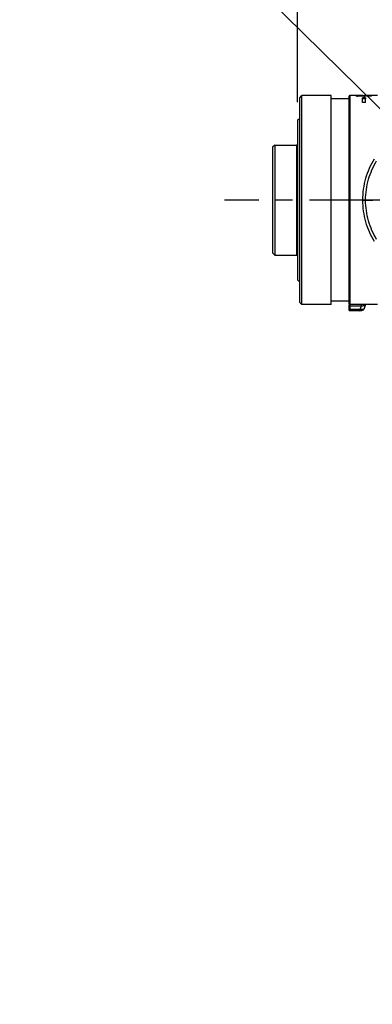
# Model space of a CAD drawing. Header units: millimetres. Extents: x 5828 to 6704, y 123 to 421.
# Tile 256 of 256: x 6517 to 6525, y 349 to 371. Entities that reach past the tile are written whole.
import ezdxf
from ezdxf import colors
from ezdxf.entities.mleader import LeaderData, LeaderLine
from ezdxf.math import Vec2, Vec3

# ---------------------------------------------------------------- set-up
doc = ezdxf.new("R2010")
doc.units = ezdxf.units.MM
doc.linetypes.add('CENTER', pattern=[0.6, 0.375, -0.075, 0.075, -0.075])
for name, color, linetype in [('中心线', 7, 'Continuous'), ('外形图', 7, 'Continuous'), ('多重引线', 7, 'Continuous'), ('尺寸标注', 7, 'Continuous'), ('运动范围', 7, 'Continuous')]:
    doc.layers.add(name, color=color, linetype=linetype)
doc.styles.get("Standard").update_dxf_attribs({"font": 'msyh.ttc'})
doc.styles.add('微软雅黑', font='msyh.ttc', dxfattribs={"height": 1.5})
doc.dimstyles.new('尺寸标注_1_20比例', dxfattribs={"dimtxt": 1.5, "dimasz": 1.25, "dimexe": 0.5, "dimexo": 0.4, "dimgap": 0.5, "dimtad": 1, "dimdec": 1, "dimlfac": 20, "dimdsep": 46, "dimtxsty": '微软雅黑', "dimcen": 0.09, "dimadec": 0, "dimazin": 0, "dimtp": 0.01, "dimtm": 0.01, "dimtfac": 1, "dimtdec": 1, "dimtofl": 0, "dimtmove": 0, "dimatfit": 3, "dimfxl": 1, "dimtolj": 1, "dimarcsym": 0})

# ---------------------------------------------------------------- blocks, each defined once
blk = doc.blocks.new('*D1134')
at = {"layer": 'Defpoints', "color": 0}
for p in [(6527.048, 400.223), (6527.048, 370.476), (6523.146, 368.63)]:
    blk.add_point(p, dxfattribs=at)
at = {"layer": '尺寸标注', "color": 0, "lineweight": -2}
for p, q in [((6523.146, 369.03), (6523.146, 400.723)), ((6527.048, 370.876), (6527.048, 400.723)), ((6524.396, 400.223), (6525.798, 400.223))]:
    blk.add_line(p, q, dxfattribs=at)
at = {"layer": '尺寸标注', "color": 0}
for points in [[(6524.396, 400.431), (6524.396, 400.015), (6523.146, 400.223)], [(6525.798, 400.015), (6525.798, 400.431), (6527.048, 400.223)]]:
    blk.add_solid(points, dxfattribs=at)
at = {"layer": '尺寸标注', "color": 0, "insert": (6525.096, 401.495), "char_height": 1.5, "attachment_point": 5, "style": '微软雅黑'}
blk.add_mtext('\\A1;\\A1;{\\fAlibaba PuHuiTi 3.0 55 Regular|b0|i0|c134|p18;78}', dxfattribs=at)
blk = doc.blocks.new('*D1144')
at = {"layer": 'Defpoints', "color": 0}
for p in [(6557.796, 395.67), (6487.648, 286.241), (6537.997, 286.241)]:
    blk.add_point(p, dxfattribs=at)
at = {"layer": '尺寸标注', "color": 0, "lineweight": -2}
for p, q in [((6557.396, 395.67), (6487.148, 395.67)), ((6487.648, 394.42), (6487.648, 287.491)), ((6537.597, 286.241), (6487.148, 286.241))]:
    blk.add_line(p, q, dxfattribs=at)
at = {"layer": '尺寸标注', "color": 0}
for points in [[(6487.856, 394.42), (6487.439, 394.42), (6487.648, 395.67)], [(6487.439, 287.491), (6487.856, 287.491), (6487.648, 286.241)]]:
    blk.add_solid(points, dxfattribs=at)
at = {"layer": '尺寸标注', "color": 0, "insert": (6486.376, 340.956), "char_height": 1.5, "attachment_point": 5, "rotation": 90, "style": '微软雅黑'}
blk.add_mtext('\\A1;\\A1;{\\fAlibaba PuHuiTi 3.0 55 Regular|b0|i0|c134|p18;2188.6}', dxfattribs=at)

msp = doc.modelspace()

# ---------------------------------------------------------------- linework, layer by layer
at = {"layer": '中心线', "linetype": 'CENTER', "ltscale": 5}
msp.add_line((6564.2883, 366.8553), (6521.5298, 366.8553), dxfattribs=at)
at = {"layer": '外形图', "linetype": 'ByBlock'}
for p, q in [((6523.1962, 369.1303), (6523.2462, 369.1803)), ((6523.1962, 364.5803), (6523.1962, 369.1303)), ((6523.2462, 364.5303), (6523.2462, 369.1803)), ((6523.8962, 369.1803), (6523.2462, 369.1803)), ((6523.8962, 364.5303), (6523.8962, 369.1803)), ((6524.2962, 364.5378), (6524.2962, 369.1727)), ((6524.3212, 364.3967), (6524.3212, 369.1803)), ((6524.4782, 369.1803), (6524.3212, 369.1803)), ((6524.4782, 369.1795), (6524.4788, 369.1682)), ((6524.4927, 369.1752), (6524.4919, 369.166)), ((6524.5115, 369.1728), (6524.5111, 369.1651)), ((6524.5524, 369.1801), (6524.5555, 369.1801)), ((6524.5555, 369.1801), (6524.5994, 369.1801)), ((6524.5585, 369.1717), (6524.5585, 369.164)), ((6524.5585, 369.1717), (6524.5609, 369.1717)), ((6524.5892, 369.0287), (6524.5892, 369.1311)), ((6524.6592, 369.1311), (6524.5892, 369.1311)), ((6524.5892, 369.1311), (6524.5914, 369.1061)), ((6524.5994, 369.1801), (6524.5994, 369.1772)), ((6524.5994, 369.1801), (6524.6175, 369.1801)), ((6524.6014, 369.1728), (6524.6018, 369.1647)), ((6524.6175, 369.1801), (6524.6314, 369.1801)), ((6524.6175, 369.1751), (6524.6183, 369.1654)), ((6524.6314, 369.1801), (6524.6618, 369.1801)), ((6524.6424, 369.1779), (6524.6379, 369.1779)), ((6524.6592, 369.1311), (6524.657, 369.1061)), ((6524.6592, 369.0287), (6524.6592, 369.1311)), ((6524.6618, 369.1801), (6524.6903, 369.18)), ((6524.6903, 369.18), (6524.6903, 369.1777)), ((6524.7057, 369.1648), (6524.7057, 369.1722)), ((6524.7349, 369.1731), (6524.7354, 369.1654)), ((6524.7437, 369.1749), (6524.7445, 369.1659)), ((6524.7532, 369.1795), (6524.7525, 369.1669)), ((6524.9274, 369.1803), (6524.7532, 369.1803)), ((6524.7887, 369.178), (6524.7881, 369.1701)), ((6524.2962, 369.1053), (6523.8962, 369.1053)), ((6524.6592, 369.0287), (6524.5892, 369.0287)), ((6524.5914, 369.0287), (6524.5914, 369.1061)), ((6524.657, 369.1061), (6524.5914, 369.1061)), ((6524.657, 369.0287), (6524.657, 369.1061)), ((6523.1462, 368.6303), (6523.1962, 368.6803)), ((6523.1462, 368.6303), (6523.1462, 365.0803)), ((6522.6462, 368.0803), (6522.5962, 368.0303)), ((6522.5962, 368.0303), (6522.5962, 365.6803)), ((6522.6462, 368.0803), (6522.6462, 365.6303)), ((6522.6462, 368.0803), (6523.1312, 368.0803)), ((6523.1312, 365.6303), (6523.1312, 368.0803)), ((6524.5984, 366.8553), (6524.6606, 366.8552)), ((6524.6606, 366.8553), (6524.8177, 366.8553)), ((6522.6462, 365.6303), (6522.5962, 365.6803)), ((6522.6462, 365.6303), (6523.1312, 365.6303)), ((6523.1462, 365.0803), (6523.1962, 365.0303)), ((6523.1962, 364.5803), (6523.2462, 364.5303)), ((6523.8962, 364.5303), (6523.2462, 364.5303)), ((6524.2962, 364.6053), (6523.8962, 364.6053)), ((6524.2962, 364.4034), (6524.2962, 364.5277)), ((6524.9274, 364.5303), (6524.3212, 364.5303)), ((6524.561, 364.5303), (6524.561, 364.5005)), ((6524.561, 364.5005), (6524.3212, 364.5005)), ((6524.5355, 364.421), (6524.3212, 364.421)), ((6524.5355, 364.3967), (6524.3212, 364.3967)), ((6524.561, 364.5005), (6524.5355, 364.421)), ((6524.5355, 364.3967), (6524.5355, 364.421)), ((6524.6522, 364.5089), (6524.6309, 364.4428))]:
    msp.add_line(p, q, dxfattribs=at)
for points in [[(6524.6522, 364.5089), (6524.6554, 364.5174), (6524.6632, 364.5303)], [(6524.5355, 364.3967), (6524.5493, 364.3971), (6524.5741, 364.4001), (6524.5944, 364.4059), (6524.6106, 364.4148), (6524.6241, 364.4287), (6524.631, 364.4428)]]:
    msp.add_lwpolyline(points, dxfattribs=at)
for centre, radius, start, end in [((6524.3212, 369.1294), 0.05, 90, 120), ((6524.5001, 367.9905), 1.1893, 91.05498, 91.51163), ((6524.5334, 369.8076), 0.643, 264.34346, 266.27504), ((6524.5159, 367.1326), 2.0473, 90.67069, 91.05572), ((6524.5342, 365.5814), 3.5986, 90.37642, 90.67264), ((6524.563, 361.1911), 7.989, 90.07562, 90.37569), ((6524.558, 370.3313), 1.1596, 269.1477, 270.02333), ((6524.5593, 370.2411), 1.0693, 270.08438, 270.83119), ((6524.5828, 369.8358), 0.6714, 273.04053, 274.47327), ((6523.7975, 369.4106), 0.872, 343.74358, 344.52519), ((6524.5922, 369.7122), 0.5474, 274.49994, 275.25476), ((6524.612, 368.362), 0.8163, 87.79741, 88.17828), ((6524.6652, 361.2459), 7.9341, 89.63293, 89.81828), ((6524.6903, 365.1367), 4.0433, 89.36498, 89.63601), ((6524.7136, 367.1861), 1.9938, 88.86303, 89.38187), ((6523.1312, 368.0953), 0.015, 270, 0), ((6523.1312, 365.6153), 0.015, 0, 90), ((6524.3212, 364.5811), 0.05, 240, 270)]:
    msp.add_arc(centre, radius, start, end, dxfattribs=at)
for points, knots in [([(6524.4351, 369.1753), (6524.4351, 369.176), (6524.4385, 369.1774), (6524.4487, 369.1786), (6524.4601, 369.1791), (6524.4688, 369.1793)], [0, 0, 0, 0, 0.0669936, 0.2415576, 1, 1, 1, 1]), ([(6524.47, 369.1678), (6524.4648, 369.1683), (6524.4561, 369.1692), (6524.4446, 369.1712), (6524.4387, 369.1727), (6524.4351, 369.1744), (6524.4351, 369.1753)], [0, 0, 0, 0, 0.4323833, 0.7438511, 0.9273514, 1, 1, 1, 1]), ([(6524.5609, 369.164), (6524.5548, 369.164), (6524.5317, 369.1641), (6524.5086, 369.1649), (6524.4916, 369.166)], [0, 0, 0, 0, 0.2639154, 1, 1, 1, 1]), ([(6524.5107, 369.1772), (6524.5062, 369.1771), (6524.4999, 369.1769), (6524.4949, 369.1761), (6524.4927, 369.1757), (6524.4927, 369.1752)], [0, 0, 0, 0, 0.7388468, 0.9299676, 1, 1, 1, 1]), ([(6524.4927, 369.1752), (6524.4927, 369.1747), (6524.4952, 369.1744), (6524.5005, 369.1733), (6524.5069, 369.1731), (6524.5115, 369.1728)], [0, 0, 0, 0, 0.0796234, 0.2861868, 1, 1, 1, 1]), ([(6524.5556, 369.1779), (6524.5516, 369.1779), (6524.5366, 369.1778), (6524.5216, 369.1776), (6524.5107, 369.1772)], [0, 0, 0, 0, 0.2668188, 1, 1, 1, 1]), ([(6524.6005, 369.1772), (6524.5971, 369.1773), (6524.5821, 369.1778), (6524.5672, 369.1779), (6524.5556, 369.1779)], [0, 0, 0, 0, 0.2236546, 1, 1, 1, 1]), ([(6524.5748, 369.1718), (6524.5772, 369.1719), (6524.586, 369.172), (6524.5949, 369.1724), (6524.6014, 369.1728)], [0, 0, 0, 0, 0.2692764, 1, 1, 1, 1]), ([(6524.6175, 369.1751), (6524.6175, 369.1756), (6524.6153, 369.176), (6524.6104, 369.1768), (6524.6046, 369.177), (6524.6005, 369.1772)], [0, 0, 0, 0, 0.0773444, 0.2768128, 1, 1, 1, 1]), ([(6524.6014, 369.1728), (6524.6054, 369.173), (6524.6091, 369.1742), (6524.6175, 369.1737), (6524.6175, 369.1751)], [0, 0, 0, 0, 0.744554, 1, 1, 1, 1]), ([(6524.6738, 369.1735), (6524.6738, 369.1727), (6524.6705, 369.1712), (6524.6609, 369.169), (6524.6503, 369.1678), (6524.6423, 369.1671)], [0, 0, 0, 0, 0.0748125, 0.2610926, 1, 1, 1, 1]), ([(6524.6434, 369.1778), (6524.6511, 369.1775), (6524.6614, 369.1768), (6524.6707, 369.1756), (6524.6738, 369.1742), (6524.6738, 369.1735)], [0, 0, 0, 0, 0.7480668, 0.9293425, 1, 1, 1, 1]), ([(6524.7159, 369.1772), (6524.712, 369.1773), (6524.6957, 369.1777), (6524.6794, 369.1778), (6524.6669, 369.1779)], [0, 0, 0, 0, 0.2390985, 1, 1, 1, 1]), ([(6524.7449, 369.1658), (6524.7352, 369.1653), (6524.7222, 369.165), (6524.7091, 369.1648), (6524.7057, 369.1648)], [0, 0, 0, 0, 0.737186, 1, 1, 1, 1]), ([(6524.7437, 369.1749), (6524.7437, 369.1761), (6524.7368, 369.1755), (6524.7338, 369.1765), (6524.7306, 369.1766)], [0, 0, 0, 0, 0.2698595, 1, 1, 1, 1]), ([(6524.7349, 369.1731), (6524.7372, 369.1732), (6524.7394, 369.1736), (6524.7437, 369.1742), (6524.7437, 369.1749)], [0, 0, 0, 0, 0.7559377, 1, 1, 1, 1]), ([(6524.7756, 369.1682), (6524.7734, 369.1679), (6524.7632, 369.1668), (6524.7529, 369.1662), (6524.7449, 369.1658)], [0, 0, 0, 0, 0.2182249, 1, 1, 1, 1]), ([(6524.7532, 369.1795), (6524.7557, 369.1794), (6524.7646, 369.1792), (6524.7735, 369.1789), (6524.7798, 369.1786)], [0, 0, 0, 0, 0.2891359, 1, 1, 1, 1]), ([(6524.8, 369.1747), (6524.8, 369.1727), (6524.7885, 369.1702), (6524.7821, 369.169), (6524.7756, 369.1682)], [0, 0, 0, 0, 0.2317176, 1, 1, 1, 1]), ([(6524.7887, 369.178), (6524.7917, 369.1777), (6524.7951, 369.1777), (6524.8, 369.1757), (6524.8, 369.1747)], [0, 0, 0, 0, 0.7492234, 1, 1, 1, 1]), ([(6524.5984, 366.8553), (6524.5984, 367.0186), (6524.6436, 367.3416), (6524.7744, 367.6393), (6524.8545, 367.7752)], [0, 0, 0, 0, 0.5085829, 1, 1, 1, 1]), ([(6524.6606, 366.8553), (6524.6608, 367.0108), (6524.7045, 367.318), (6524.8283, 367.6019), (6524.9056, 367.7308)], [0, 0, 0, 0, 0.5084916, 1, 1, 1, 1]), ([(6524.8545, 365.9353), (6524.7744, 366.0713), (6524.6436, 366.3689), (6524.5984, 366.6919), (6524.5984, 366.8553)], [0, 0, 0, 0, 0.4914171, 1, 1, 1, 1]), ([(6524.9056, 365.9798), (6524.8283, 366.1087), (6524.7045, 366.3925), (6524.6608, 366.6998), (6524.6606, 366.8553)], [0, 0, 0, 0, 0.4915084, 1, 1, 1, 1]), ([(6524.629, 364.4387), (6524.6221, 364.4283), (6524.5865, 364.4183), (6524.5552, 364.4187), (6524.5355, 364.421)], [0, 0, 0, 0, 0.3871839, 1, 1, 1, 1]), ([(6524.561, 364.5005), (6524.5732, 364.503), (6524.5959, 364.5069), (6524.6238, 364.5103), (6524.6432, 364.5104), (6524.6497, 364.5102), (6524.6523, 364.5093), (6524.6522, 364.5088)], [0, 0, 0, 0, 0.403658, 0.7421588, 0.940376, 0.985107, 1, 1, 1, 1]), ([(6524.6309, 364.4428), (6524.6307, 364.4421), (6524.6302, 364.4407), (6524.6294, 364.4394), (6524.629, 364.4387)], [0, 0, 0, 0, 0.4908014, 1, 1, 1, 1])]:
    msp.add_open_spline(points, degree=3, knots=knots, dxfattribs=at)
for points in [[(6524.5115, 369.1728), (6524.5212, 369.1723), (6524.531, 369.172), (6524.5408, 369.1719)], [(6524.6184, 369.1654), (6524.5992, 369.1643), (6524.5801, 369.164), (6524.5609, 369.164)], [(6524.7057, 369.1722), (6524.7127, 369.1723), (6524.7197, 369.1724), (6524.7267, 369.1727)], [(6524.7306, 369.1766), (6524.7257, 369.1769), (6524.7208, 369.177), (6524.7159, 369.1772)], [(6524.7267, 369.1727), (6524.7294, 369.1728), (6524.7322, 369.1729), (6524.7349, 369.1731)], [(6524.7798, 369.1786), (6524.7828, 369.1784), (6524.7857, 369.1783), (6524.7887, 369.178)], [(6524.3212, 364.5005), (6524.3128, 364.5005), (6524.3043, 364.5016), (6524.2962, 364.504)], [(6524.3212, 364.421), (6524.3128, 364.421), (6524.3043, 364.422), (6524.2962, 364.4244)], [(6524.2962, 364.4034), (6524.3037, 364.3991), (6524.3126, 364.3967), (6524.3212, 364.3967)]]:
    msp.add_open_spline(points, degree=3, dxfattribs=at)
at = {"layer": '运动范围'}
msp.add_arc((6557.7962, 336.8553), 58.815, 350, 225, dxfattribs=at)

# ---------------------------------------------------------------- dimensions: what is measured, and where the dimension line sits
at = {"layer": '尺寸标注'}
dim = msp.add_linear_dim(base=(6527.0483, 400.223), p1=(6523.1462, 368.6303), p2=(6527.0483, 370.4759), text='\\A1;{\\fAlibaba PuHuiTi 3.0 55 Regular|b0|i0|c134|p18;<>}', dimstyle='尺寸标注_1_20比例', dxfattribs=at)
dim.commit()
dim.dimension.update_dxf_attribs({"geometry": '*D1134', "text_midpoint": (6525.0962, 400.223), "dimtype": 160})
dim = msp.add_linear_dim(base=(6487.6476, 286.2413), p1=(6557.7962, 395.6702), p2=(6537.9972, 286.2413), angle=90, text='\\A1;{\\fAlibaba PuHuiTi 3.0 55 Regular|b0|i0|c134|p18;2188.6}', dimstyle='尺寸标注_1_20比例', dxfattribs=at)
dim.commit()
dim.dimension.update_dxf_attribs({"geometry": '*D1144', "text_midpoint": (6487.6476, 340.9558), "dimtype": 160})

# ---------------------------------------------------------------- leaders
at = {"layer": '多重引线'}
ml = msp.add_multileader_mtext('Standard', dxfattribs=at)
ml.set_content('{\\C256;J5-axis \\Protation center}')
ml.set_leader_properties()
ml.build(insert=Vec2(0, 0))
ml.multileader.update_dxf_attribs({"text_left_attachment_type": 5, "text_right_attachment_type": 5, "dogleg_length": 1, "arrow_head_size": 1.25})
ctx = ml.context
ctx.base_point, ctx.char_height, ctx.arrow_head_size, ctx.landing_gap_size, ctx.plane_origin = Vec3(6490.6648, 382.45), 1.5, 1.25, 0.5, Vec3(6519.6512, 370.3138)
ctx.left_attachment, ctx.right_attachment, ctx.text_align_type = 5, 5, 1
notes = []
notes.append((ctx, [(0, (1, 1, 0), (6511.19, 382.45), (-1, 0), 5.5556, [(0, [(6527.0483, 366.8553)], 0, [])])]))
ctx.mtext.insert, ctx.mtext.alignment, ctx.mtext.flow_direction = Vec3(6498.1496, 386.6107), 2, 5
for ctx, leaders in notes:
    for number, flags, end, landing, length, lines in leaders:
        leader = LeaderData()
        leader.index, (leader.has_last_leader_line, leader.has_dogleg_vector, leader.attachment_direction) = number, flags
        leader.last_leader_point, leader.dogleg_vector, leader.dogleg_length = Vec3(end), Vec3(landing), length
        for number, points, colour, breaks in lines:
            line = LeaderLine()
            line.index, line.vertices, line.color, line.breaks = number, Vec3.list(points), colors.encode_raw_color(colour), breaks
            leader.lines.append(line)
        ctx.leaders.append(leader)

doc.saveas('drawing.dxf')
